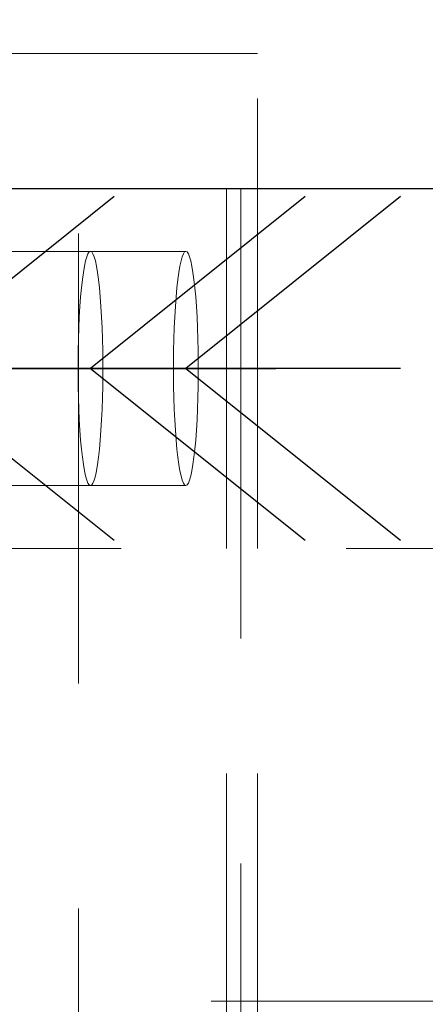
# Model space of a CAD drawing. Header units: millimetres. Extents: x 3536 to 4290, y 11030 to 11491.
# Tile 13 of 102: x 3593.79 to 3596.04, y 11080.25 to 11085.72. Entities that reach past the tile are written whole.
import ezdxf

# ---------------------------------------------------------------- set-up
doc = ezdxf.new("R2010")
doc.units = ezdxf.units.MM
doc.header["$LTSCALE"] = 10
doc.linetypes.add('HIDDEN', pattern=[0.375, 0.25, -0.125])
doc.linetypes.add('MITTE', pattern=[2, 1.25, -0.25, 0.25, -0.25])
doc.layers.get('Defpoints').update_dxf_attribs({"color": 1})
for name, color, linetype in [('PS_BOLT', 4, 'Continuous'), ('PS_MID', 5, 'MITTE'), ('PS_SHAPE', 3, 'Continuous')]:
    doc.layers.add(name, color=color, linetype=linetype)
for name, color, linetype, lineweight in [('PS_DIM', 4, 'Continuous', 13), ('PS_Hidden', 2, 'HIDDEN', 9), ('PS_SOLID', 7, 'Continuous', 30)]:
    doc.layers.add(name, color=color, linetype=linetype, lineweight=lineweight)
doc.styles.add('simplex', font='simplex.shx', dxfattribs={"width": 0.75})
doc.dimstyles.new('1_20_GŁ_DS1-LS20', dxfattribs={"dimtxt": 2, "dimasz": 2, "dimexe": 2, "dimexo": 5, "dimgap": 1, "dimtad": 1, "dimjust": 4, "dimdec": 0, "dimlfac": 20, "dimtxsty": 'simplex', "dimblk1": 'NONE', "dimsah": 1, "dimcen": 2, "dimclrd": 256, "dimclre": 256, "dimclrt": 4, "dimadec": 1, "dimazin": 0, "dimtfac": 1, "dimtdec": 0, "dimtmove": 2, "dimatfit": 3, "dimfxl": 1, "dimarcsym": 0})

# ---------------------------------------------------------------- blocks, each defined once
blk = doc.blocks.new('*D96')
at = {"layer": 'Defpoints', "color": 0, "transparency": 16777216}
for p in [(3591.0213, 11097.831), (3589.6555, 11085.5365), (3591.0213, 11075.2865)]:
    blk.add_point(p, dxfattribs=at)
at = {"layer": 'PS_DIM', "lineweight": -2, "transparency": 16777216}
for p, q in [((3589.6555, 11090.5365), (3589.6555, 11099.831)), ((3591.0213, 11080.2865), (3591.0213, 11099.831)), ((3589.6555, 11097.831), (3587.6555, 11097.831)), ((3589.6555, 11097.831), (3591.0213, 11097.831)), ((3593.0213, 11097.831), (3595.0213, 11097.831))]:
    blk.add_line(p, q, dxfattribs=at)
at = {"layer": 'PS_DIM', "transparency": 16777216}
blk.add_solid([(3593.0213, 11098.1643), (3593.0213, 11097.4977), (3591.0213, 11097.831)], dxfattribs=at)
at = {"layer": 'PS_DIM', "color": 4, "transparency": 16777216, "insert": (3587.6355, 11094.6681), "char_height": 2, "attachment_point": 5, "rotation": 90, "style": 'simplex'}
blk.add_mtext('-27', dxfattribs=at)
blk = doc.blocks.new('_None')
blk = doc.blocks.new('*D97')
at = {"layer": 'Defpoints', "color": 0, "transparency": 16777216}
for p in [(3591.0213, 11097.831), (3591.0213, 11082.172), (3591.0213, 11075.2865)]:
    blk.add_point(p, dxfattribs=at)
at = {"layer": 'PS_DIM', "lineweight": -2, "transparency": 16777216}
for p, q in [((3591.0213, 11080.2865), (3591.0213, 11099.831)), ((3591.0213, 11087.172), (3591.0213, 11099.831)), ((3591.0213, 11097.831), (3589.0213, 11097.831)), ((3593.0213, 11097.831), (3595.0213, 11097.831))]:
    blk.add_line(p, q, dxfattribs=at)
at = {"layer": 'PS_DIM', "transparency": 16777216}
blk.add_solid([(3593.0213, 11098.1643), (3593.0213, 11097.4977), (3591.0213, 11097.831)], dxfattribs=at)
at = {"layer": 'PS_DIM', "color": 4, "transparency": 16777216, "insert": (3592.8482, 11096.311), "char_height": 2, "attachment_point": 5, "rotation": 90, "style": 'simplex'}
blk.add_mtext('0', dxfattribs=at)
blk = doc.blocks.new('*D98')
at = {"layer": 'Defpoints', "color": 0, "transparency": 16777216}
for p in [(3596.3492, 11097.831), (3596.3492, 11086.3365), (3591.0213, 11075.2865)]:
    blk.add_point(p, dxfattribs=at)
at = {"layer": 'PS_DIM', "lineweight": -2, "transparency": 16777216}
for p, q in [((3591.0213, 11080.2865), (3591.0213, 11099.831)), ((3596.3492, 11091.3365), (3596.3492, 11099.831)), ((3591.0213, 11097.831), (3594.3492, 11097.831))]:
    blk.add_line(p, q, dxfattribs=at)
at = {"layer": 'PS_DIM', "transparency": 16777216}
blk.add_solid([(3594.3492, 11098.1643), (3594.3492, 11097.4977), (3596.3492, 11097.831)], dxfattribs=at)
at = {"layer": 'PS_DIM', "color": 4, "transparency": 16777216, "insert": (3598.4312, 11095.0253), "char_height": 2, "attachment_point": 5, "rotation": 90, "style": 'simplex'}
blk.add_mtext('107', dxfattribs=at)
blk = doc.blocks.new('*D99')
at = {"layer": 'Defpoints', "color": 0, "transparency": 16777216}
for p in [(3766.6847, 11097.831), (3591.0213, 11075.2865), (3766.6847, 11074.5365)]:
    blk.add_point(p, dxfattribs=at)
at = {"layer": 'PS_DIM', "lineweight": -2, "transparency": 16777216}
for p, q in [((3591.0213, 11080.2865), (3591.0213, 11099.831)), ((3766.6847, 11079.5365), (3766.6847, 11099.831)), ((3591.0213, 11097.831), (3764.6847, 11097.831))]:
    blk.add_line(p, q, dxfattribs=at)
at = {"layer": 'PS_DIM', "transparency": 16777216}
blk.add_solid([(3764.6847, 11098.1643), (3764.6847, 11097.4977), (3766.6847, 11097.831)], dxfattribs=at)
at = {"layer": 'PS_DIM', "color": 4, "transparency": 16777216, "insert": (3764.6647, 11094.1681), "char_height": 2, "attachment_point": 5, "rotation": 90, "style": 'simplex'}
blk.add_mtext('4995', dxfattribs=at)
blk = doc.blocks.new('*X315')
at = {"color": 30, "linetype": 'Continuous'}
for p, q in [((3591.8504, 11084.7411), (3593.0436, 11083.7865)), ((3595.9024, 11084.7411), (3594.7092, 11083.7865)), ((3593.0436, 11083.7865), (3591.8504, 11082.8319)), ((3595.9024, 11083.7865), (3591.8504, 11083.7865)), ((3594.7092, 11083.7865), (3595.9024, 11082.8319))]:
    blk.add_line(p, q, dxfattribs=at)
blk = doc.blocks.new('*X318')
at = {"color": 30, "linetype": 'Continuous'}
for p, q in [((3591.3198, 11084.7411), (3592.513, 11083.7865)), ((3595.3718, 11084.7411), (3594.1785, 11083.7865)), ((3592.513, 11083.7865), (3591.3198, 11082.8319)), ((3595.3718, 11083.7865), (3591.3198, 11083.7865)), ((3594.1785, 11083.7865), (3595.3718, 11082.8319))]:
    blk.add_line(p, q, dxfattribs=at)
blk = doc.blocks.new('*X330')
at = {"color": 30, "linetype": 'Continuous'}
for p, q in [((3590.2585, 11084.7411), (3591.4518, 11083.7865)), ((3594.3105, 11084.7411), (3593.1173, 11083.7865)), ((3591.4518, 11083.7865), (3590.2585, 11082.8319)), ((3594.3105, 11083.7865), (3590.2585, 11083.7865)), ((3593.1173, 11083.7865), (3594.3105, 11082.8319))]:
    blk.add_line(p, q, dxfattribs=at)
blk = doc.blocks.new('*X331')
at = {"layer": 'PS_Hidden', "color": 2, "linetype": 'HIDDEN'}
for p, q in [((3595.1071, 11085.5365), (3592.0992, 11085.5365)), ((3594.1128, 11074.5365), (3594.1128, 11085.5365)), ((3595.1071, 11075.2865), (3595.1071, 11085.5365)), ((3594.935, 11075.2865), (3594.935, 11084.7865)), ((3595.0146, 11084.7865), (3595.0146, 11075.2865)), ((3594.1785, 11084.4365), (3593.1842, 11084.4365)), ((3594.1579, 11084.4067), (3594.1647, 11084.4232)), ((3594.1647, 11084.4232), (3594.1716, 11084.4332)), ((3594.1716, 11084.4332), (3594.1785, 11084.4365)), ((3594.1785, 11084.4365), (3594.1855, 11084.4332)), ((3594.7092, 11084.4365), (3594.1785, 11084.4365)), ((3594.1855, 11084.4332), (3594.1924, 11084.4232)), ((3594.1924, 11084.4232), (3594.1992, 11084.4067)), ((3594.6885, 11084.4067), (3594.6953, 11084.4232)), ((3594.6953, 11084.4232), (3594.7022, 11084.4332)), ((3594.7022, 11084.4332), (3594.7092, 11084.4365)), ((3594.7092, 11084.4365), (3594.7162, 11084.4332)), ((3594.7162, 11084.4332), (3594.7231, 11084.4232)), ((3594.7231, 11084.4232), (3594.7298, 11084.4067)), ((3594.1451, 11084.3548), (3594.1513, 11084.3838)), ((3594.1513, 11084.3838), (3594.1579, 11084.4067)), ((3594.1992, 11084.4067), (3594.2058, 11084.3838)), ((3594.2058, 11084.3838), (3594.212, 11084.3548)), ((3594.6757, 11084.3548), (3594.682, 11084.3838)), ((3594.682, 11084.3838), (3594.6885, 11084.4067)), ((3594.7298, 11084.4067), (3594.7364, 11084.3838)), ((3594.7364, 11084.3838), (3594.7427, 11084.3548)), ((3594.1336, 11084.2797), (3594.1391, 11084.32)), ((3594.1391, 11084.32), (3594.1451, 11084.3548)), ((3594.212, 11084.3548), (3594.218, 11084.32)), ((3594.218, 11084.32), (3594.2235, 11084.2797)), ((3594.6642, 11084.2797), (3594.6698, 11084.32)), ((3594.6698, 11084.32), (3594.6757, 11084.3548)), ((3594.7427, 11084.3548), (3594.7486, 11084.32)), ((3594.7486, 11084.32), (3594.7541, 11084.2797)), ((3594.1285, 11084.2344), (3594.1336, 11084.2797)), ((3594.2235, 11084.2797), (3594.2285, 11084.2344)), ((3594.6592, 11084.2344), (3594.6642, 11084.2797)), ((3594.7541, 11084.2797), (3594.7592, 11084.2344)), ((3594.124, 11084.1844), (3594.1285, 11084.2344)), ((3594.2285, 11084.2344), (3594.2331, 11084.1844)), ((3594.6546, 11084.1844), (3594.6592, 11084.2344)), ((3594.7592, 11084.2344), (3594.7637, 11084.1844)), ((3594.12, 11084.1304), (3594.124, 11084.1844)), ((3594.2331, 11084.1844), (3594.2371, 11084.1304)), ((3594.6506, 11084.1304), (3594.6546, 11084.1844)), ((3594.7637, 11084.1844), (3594.7677, 11084.1304)), ((3594.1166, 11084.0728), (3594.12, 11084.1304)), ((3594.2371, 11084.1304), (3594.2405, 11084.0728)), ((3594.6472, 11084.0728), (3594.6506, 11084.1304)), ((3594.7677, 11084.1304), (3594.7711, 11084.0728)), ((3594.1139, 11084.0123), (3594.1166, 11084.0728)), ((3594.2405, 11084.0728), (3594.2432, 11084.0123)), ((3594.6445, 11084.0123), (3594.6472, 11084.0728)), ((3594.7711, 11084.0728), (3594.7739, 11084.0123)), ((3594.1118, 11083.9494), (3594.1139, 11084.0123)), ((3594.2432, 11084.0123), (3594.2453, 11083.9494)), ((3594.6424, 11083.9494), (3594.6445, 11084.0123)), ((3594.7739, 11084.0123), (3594.776, 11083.9494)), ((3594.1104, 11083.885), (3594.1118, 11083.9494)), ((3594.2453, 11083.9494), (3594.2467, 11083.885)), ((3594.641, 11083.885), (3594.6424, 11083.9494)), ((3594.776, 11083.9494), (3594.7774, 11083.885)), ((3594.1097, 11083.8194), (3594.1104, 11083.885)), ((3594.2467, 11083.885), (3594.2474, 11083.8194)), ((3594.6403, 11083.8194), (3594.641, 11083.885)), ((3594.7774, 11083.885), (3594.7781, 11083.8194)), ((3594.1097, 11083.7536), (3594.1097, 11083.8194)), ((3594.2474, 11083.8194), (3594.2474, 11083.7536)), ((3594.6403, 11083.7536), (3594.6403, 11083.8194)), ((3594.7781, 11083.8194), (3594.7781, 11083.7536)), ((3594.1104, 11083.6881), (3594.1097, 11083.7536)), ((3594.2474, 11083.7536), (3594.2467, 11083.6881)), ((3594.641, 11083.6881), (3594.6403, 11083.7536)), ((3594.7781, 11083.7536), (3594.7774, 11083.6881)), ((3594.1118, 11083.6236), (3594.1104, 11083.6881)), ((3594.2467, 11083.6881), (3594.2453, 11083.6236)), ((3594.6424, 11083.6236), (3594.641, 11083.6881)), ((3594.7774, 11083.6881), (3594.776, 11083.6236)), ((3594.1139, 11083.5608), (3594.1118, 11083.6236)), ((3594.2453, 11083.6236), (3594.2432, 11083.5608)), ((3594.6445, 11083.5608), (3594.6424, 11083.6236)), ((3594.776, 11083.6236), (3594.7739, 11083.5608)), ((3594.1166, 11083.5003), (3594.1139, 11083.5608)), ((3594.2432, 11083.5608), (3594.2405, 11083.5003)), ((3594.6472, 11083.5003), (3594.6445, 11083.5608)), ((3594.7739, 11083.5608), (3594.7711, 11083.5003)), ((3594.12, 11083.4427), (3594.1166, 11083.5003)), ((3594.2405, 11083.5003), (3594.2371, 11083.4427)), ((3594.6506, 11083.4427), (3594.6472, 11083.5003)), ((3594.7711, 11083.5003), (3594.7677, 11083.4427)), ((3594.124, 11083.3887), (3594.12, 11083.4427)), ((3594.2371, 11083.4427), (3594.2331, 11083.3887)), ((3594.6546, 11083.3887), (3594.6506, 11083.4427)), ((3594.7677, 11083.4427), (3594.7637, 11083.3887)), ((3594.1285, 11083.3387), (3594.124, 11083.3887)), ((3594.2331, 11083.3887), (3594.2285, 11083.3387)), ((3594.6592, 11083.3387), (3594.6546, 11083.3887)), ((3594.7637, 11083.3887), (3594.7592, 11083.3387)), ((3594.1336, 11083.2933), (3594.1285, 11083.3387)), ((3594.2285, 11083.3387), (3594.2235, 11083.2933)), ((3594.6642, 11083.2933), (3594.6592, 11083.3387)), ((3594.7592, 11083.3387), (3594.7541, 11083.2933)), ((3594.1391, 11083.253), (3594.1336, 11083.2933)), ((3594.2235, 11083.2933), (3594.218, 11083.253)), ((3594.6698, 11083.253), (3594.6642, 11083.2933)), ((3594.7541, 11083.2933), (3594.7486, 11083.253)), ((3594.1451, 11083.2182), (3594.1391, 11083.253)), ((3594.1513, 11083.1892), (3594.1451, 11083.2182)), ((3594.212, 11083.2182), (3594.2058, 11083.1892)), ((3594.218, 11083.253), (3594.212, 11083.2182)), ((3594.6757, 11083.2182), (3594.6698, 11083.253)), ((3594.682, 11083.1892), (3594.6757, 11083.2182)), ((3594.7427, 11083.2182), (3594.7364, 11083.1892)), ((3594.7486, 11083.253), (3594.7427, 11083.2182)), ((3594.1579, 11083.1663), (3594.1513, 11083.1892)), ((3594.1647, 11083.1498), (3594.1579, 11083.1663)), ((3594.1992, 11083.1663), (3594.1924, 11083.1498)), ((3594.2058, 11083.1892), (3594.1992, 11083.1663)), ((3594.6885, 11083.1663), (3594.682, 11083.1892)), ((3594.6953, 11083.1498), (3594.6885, 11083.1663)), ((3594.7298, 11083.1663), (3594.7231, 11083.1498)), ((3594.7364, 11083.1892), (3594.7298, 11083.1663)), ((3594.1785, 11083.1365), (3593.1842, 11083.1365)), ((3594.1716, 11083.1399), (3594.1647, 11083.1498)), ((3594.1785, 11083.1365), (3594.1716, 11083.1399)), ((3594.1855, 11083.1399), (3594.1785, 11083.1365)), ((3594.7092, 11083.1365), (3594.1785, 11083.1365)), ((3594.1924, 11083.1498), (3594.1855, 11083.1399)), ((3594.7022, 11083.1399), (3594.6953, 11083.1498)), ((3594.7092, 11083.1365), (3594.7022, 11083.1399)), ((3594.7162, 11083.1399), (3594.7092, 11083.1365)), ((3594.7231, 11083.1498), (3594.7162, 11083.1399)), ((3598.0992, 11082.7865), (3592.0992, 11082.7865)), ((3591.0992, 11080.2715), (3724.9347, 11080.2715))]:
    blk.add_line(p, q, dxfattribs=at)
at = {"layer": 'PS_MID', "color": 5, "linetype": 'MITTE'}
for p, q in [((3592.6842, 11083.7865), (3594.6785, 11083.7865)), ((3593.2148, 11083.7865), (3595.2092, 11083.7865))]:
    blk.add_line(p, q, dxfattribs=at)
at = {"layer": 'PS_SOLID', "color": 7, "linetype": 'Continuous'}
blk.add_line((3591.0213, 11084.7865), (3724.9347, 11084.7865), dxfattribs=at)

msp = doc.modelspace()

# ---------------------------------------------------------------- block references
at = {"layer": 'PS_BOLT', "color": 30}
for name in ['*X330', '*X318', '*X315']:
    msp.add_blockref(name, (0, 0), dxfattribs=at)
at = {"layer": 'PS_SHAPE'}
msp.add_blockref('*X331', (0, 0), dxfattribs=at)

# ---------------------------------------------------------------- dimensions: what is measured, and where the dimension line sits
at = {"layer": 'PS_DIM'}
for base, p1, p2, text, picture, middle in [((3591.0213, 11097.831), (3589.6555, 11085.5365), (3591.0213, 11075.2865), '-27', '*D96', (3587.6355, 11094.6681)), ((3766.6847, 11097.831), (3591.0213, 11075.2865), (3766.6847, 11074.5365), '4995', '*D99', (3764.6647, 11094.1681))]:
    dim = msp.add_linear_dim(base=base, p1=p1, p2=p2, text=text, dimstyle='1_20_GŁ_DS1-LS20', dxfattribs=at)
    dim.commit()
    dim.dimension.update_dxf_attribs({"geometry": picture, "text_midpoint": middle, "dimtype": 128, "text_rotation": 90})
for base, p1, p2, picture, middle in [((3591.021319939, 11097.8310061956), (3591.021319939, 11075.2865235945), (3591.021319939, 11082.1720392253), '*D97', (3592.8481745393, 11096.3110061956)), ((3596.3492, 11097.831), (3591.0213, 11075.2865), (3596.3492, 11086.3365), '*D98', (3598.4312, 11095.0253))]:
    dim = msp.add_linear_dim(base=base, p1=p1, p2=p2, dimstyle='1_20_GŁ_DS1-LS20', dxfattribs=at)
    dim.commit()
    dim.dimension.update_dxf_attribs({"geometry": picture, "text_midpoint": middle, "dimtype": 128, "text_rotation": 90})

doc.saveas('drawing.dxf')
